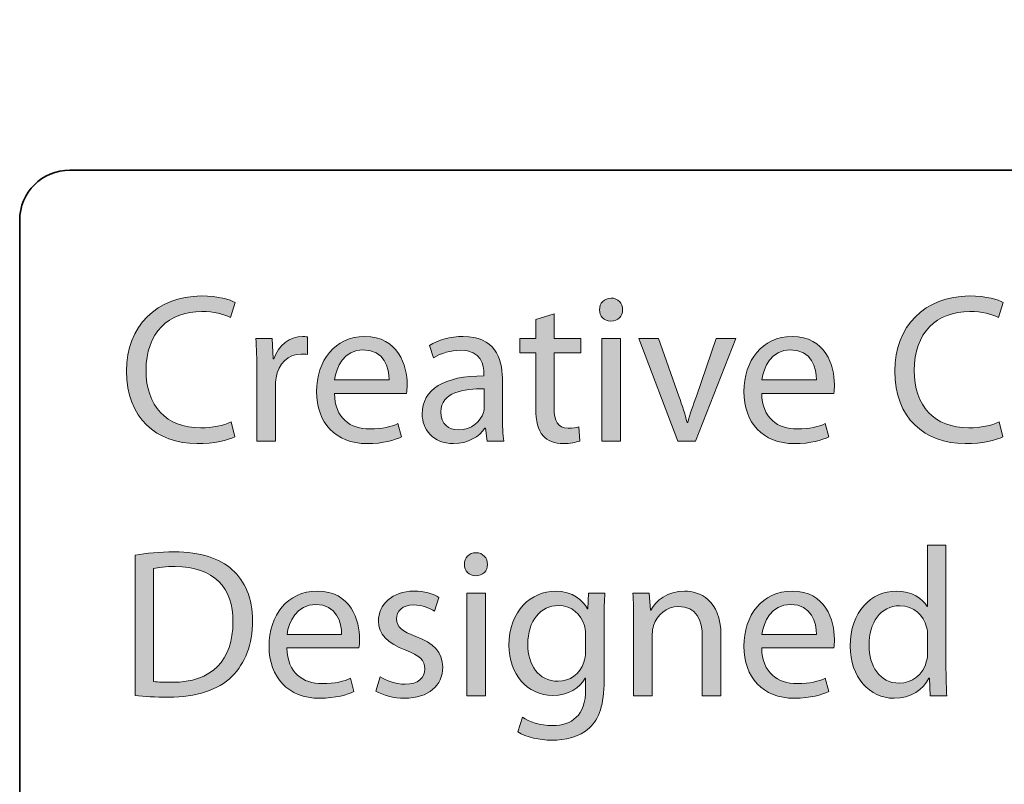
# Model space of a CAD drawing. Header units: inches. Extents: x 51 to 229, y 44 to 173.
# Tile 3 of 24: x 51 to 70, y 124 to 139. Entities that reach past the tile are written whole.
import ezdxf

# ---------------------------------------------------------------- set-up
doc = ezdxf.new("R2010")
doc.units = ezdxf.units.IN
doc.header["$MEASUREMENT"] = 0
doc.layers.add('Artwork', color=7, linetype='Continuous')

# ---------------------------------------------------------------- blocks, each defined once
blk = doc.blocks.new('block 7')
at = {"layer": 'Artwork', "true_color": 0xed1c24}
h = blk.add_hatch(color=240, dxfattribs=at)
h.dxf.hatch_style = 2
edge = h.paths.add_edge_path()
edge.add_spline(control_points=[(54.874, 131.146), (54.743, 131.078), (54.468, 131.01), (54.121, 131.01), (53.317, 131.01), (52.716, 131.518), (52.716, 132.457), (52.716, 133.354), (53.321, 133.955), (54.205, 133.955), (54.557, 133.955), (54.785, 133.879), (54.882, 133.828), (54.882, 133.828), (54.789, 133.528), (54.789, 133.528), (54.654, 133.596), (54.455, 133.646), (54.218, 133.646), (53.55, 133.646), (53.105, 133.219), (53.105, 132.47), (53.105, 131.768), (53.507, 131.323), (54.197, 131.323), (54.426, 131.323), (54.654, 131.37), (54.802, 131.442), (54.802, 131.442), (54.874, 131.146), (54.874, 131.146)], knot_values=[0, 0, 0, 0, 1, 1, 1, 2, 2, 2, 3, 3, 3, 4, 4, 4, 5, 5, 5, 6, 6, 6, 7, 7, 7, 8, 8, 8, 9, 9, 9, 10, 10, 10, 10], degree=3, periodic=1)
h = blk.add_hatch(color=240, dxfattribs=at)
h.dxf.hatch_style = 2
edge = h.paths.add_edge_path()
edge.add_spline(control_points=[(62.618, 133.68), (62.618, 133.553), (62.529, 133.452), (62.381, 133.452), (62.245, 133.452), (62.156, 133.553), (62.156, 133.68), (62.156, 133.807), (62.249, 133.913), (62.389, 133.913), (62.525, 133.913), (62.618, 133.811), (62.618, 133.68)], knot_values=[0, 0, 0, 0, 1, 1, 1, 2, 2, 2, 3, 3, 3, 4, 4, 4, 4], degree=3, periodic=1)
h.paths.add_polyline_path([(62.203, 131.057), (62.203, 133.105), (62.575, 133.105), (62.575, 131.057)])
h = blk.add_hatch(color=240, dxfattribs=at)
h.dxf.hatch_style = 2
edge = h.paths.add_edge_path()
edge.add_spline(control_points=[(70.207, 131.146), (70.076, 131.078), (69.801, 131.01), (69.454, 131.01), (68.65, 131.01), (68.049, 131.518), (68.049, 132.457), (68.049, 133.354), (68.654, 133.955), (69.538, 133.955), (69.89, 133.955), (70.118, 133.879), (70.215, 133.828), (70.215, 133.828), (70.122, 133.528), (70.122, 133.528), (69.987, 133.596), (69.788, 133.646), (69.551, 133.646), (68.883, 133.646), (68.438, 133.219), (68.438, 132.47), (68.438, 131.768), (68.84, 131.323), (69.53, 131.323), (69.758, 131.323), (69.987, 131.37), (70.135, 131.442), (70.135, 131.442), (70.207, 131.146), (70.207, 131.146)], knot_values=[0, 0, 0, 0, 1, 1, 1, 2, 2, 2, 3, 3, 3, 4, 4, 4, 5, 5, 5, 6, 6, 6, 7, 7, 7, 8, 8, 8, 9, 9, 9, 10, 10, 10, 10], degree=3, periodic=1)
h = blk.add_hatch(color=240, dxfattribs=at)
h.dxf.hatch_style = 2
edge = h.paths.add_edge_path()
edge.add_spline(control_points=[(61.25, 133.596), (61.25, 133.596), (61.25, 133.105), (61.25, 133.105), (61.25, 133.105), (61.783, 133.105), (61.783, 133.105), (61.783, 133.105), (61.783, 132.821), (61.783, 132.821), (61.783, 132.821), (61.25, 132.821), (61.25, 132.821), (61.25, 132.821), (61.25, 131.717), (61.25, 131.717), (61.25, 131.463), (61.322, 131.319), (61.529, 131.319), (61.631, 131.319), (61.69, 131.328), (61.745, 131.345), (61.745, 131.345), (61.762, 131.061), (61.762, 131.061), (61.69, 131.036), (61.576, 131.01), (61.432, 131.01), (61.259, 131.01), (61.119, 131.07), (61.03, 131.167), (60.929, 131.281), (60.886, 131.463), (60.886, 131.704), (60.886, 131.704), (60.886, 132.821), (60.886, 132.821), (60.886, 132.821), (60.569, 132.821), (60.569, 132.821), (60.569, 132.821), (60.569, 133.105), (60.569, 133.105), (60.569, 133.105), (60.886, 133.105), (60.886, 133.105), (60.886, 133.105), (60.886, 133.486), (60.886, 133.486), (60.886, 133.486), (61.25, 133.596), (61.25, 133.596)], knot_values=[0, 0, 0, 0, 1, 1, 1, 2, 2, 2, 3, 3, 3, 4, 4, 4, 5, 5, 5, 6, 6, 6, 7, 7, 7, 8, 8, 8, 9, 9, 9, 10, 10, 10, 11, 11, 11, 12, 12, 12, 13, 13, 13, 14, 14, 14, 15, 15, 15, 16, 16, 16, 17, 17, 17, 17], degree=3, periodic=1)
h = blk.add_hatch(color=240, dxfattribs=at)
h.dxf.hatch_style = 2
edge = h.paths.add_edge_path()
edge.add_spline(control_points=[(55.315, 132.466), (55.315, 132.707), (55.311, 132.914), (55.298, 133.105), (55.298, 133.105), (55.624, 133.105), (55.624, 133.105), (55.624, 133.105), (55.641, 132.699), (55.641, 132.699), (55.641, 132.699), (55.654, 132.699), (55.654, 132.699), (55.747, 132.974), (55.975, 133.147), (56.225, 133.147), (56.263, 133.147), (56.293, 133.143), (56.327, 133.139), (56.327, 133.139), (56.327, 132.787), (56.327, 132.787), (56.288, 132.796), (56.25, 132.796), (56.2, 132.796), (55.937, 132.796), (55.751, 132.601), (55.7, 132.322), (55.692, 132.271), (55.688, 132.208), (55.688, 132.149), (55.688, 132.149), (55.688, 131.057), (55.688, 131.057), (55.688, 131.057), (55.315, 131.057), (55.315, 131.057), (55.315, 131.057), (55.315, 132.466), (55.315, 132.466)], knot_values=[0, 0, 0, 0, 1, 1, 1, 2, 2, 2, 3, 3, 3, 4, 4, 4, 5, 5, 5, 6, 6, 6, 7, 7, 7, 8, 8, 8, 9, 9, 9, 10, 10, 10, 11, 11, 11, 12, 12, 12, 13, 13, 13, 13], degree=3, periodic=1)
h = blk.add_hatch(color=240, dxfattribs=at)
h.dxf.hatch_style = 2
edge = h.paths.add_edge_path()
edge.add_spline(control_points=[(56.865, 132.013), (56.873, 131.51), (57.19, 131.302), (57.567, 131.302), (57.834, 131.302), (57.999, 131.349), (58.134, 131.408), (58.134, 131.408), (58.202, 131.142), (58.202, 131.142), (58.071, 131.082), (57.842, 131.01), (57.516, 131.01), (56.886, 131.01), (56.509, 131.429), (56.509, 132.047), (56.509, 132.665), (56.873, 133.147), (57.47, 133.147), (58.143, 133.147), (58.316, 132.563), (58.316, 132.187), (58.316, 132.11), (58.312, 132.056), (58.303, 132.013), (58.303, 132.013), (56.865, 132.013), (56.865, 132.013)], knot_values=[0, 0, 0, 0, 1, 1, 1, 2, 2, 2, 3, 3, 3, 4, 4, 4, 5, 5, 5, 6, 6, 6, 7, 7, 7, 8, 8, 8, 9, 9, 9, 9], degree=3, periodic=1)
edge = h.paths.add_edge_path()
edge.add_spline(control_points=[(57.956, 132.28), (57.96, 132.512), (57.859, 132.88), (57.44, 132.88), (57.059, 132.88), (56.899, 132.538), (56.869, 132.28), (56.869, 132.28), (57.956, 132.28), (57.956, 132.28)], knot_values=[0, 0, 0, 0, 1, 1, 1, 2, 2, 2, 3, 3, 3, 3], degree=3, periodic=1)
h = blk.add_hatch(color=240, dxfattribs=at)
h.dxf.hatch_style = 2
edge = h.paths.add_edge_path()
edge.add_spline(control_points=[(60.217, 131.548), (60.217, 131.37), (60.225, 131.197), (60.246, 131.057), (60.246, 131.057), (59.912, 131.057), (59.912, 131.057), (59.912, 131.057), (59.882, 131.315), (59.882, 131.315), (59.882, 131.315), (59.87, 131.315), (59.87, 131.315), (59.756, 131.154), (59.536, 131.01), (59.244, 131.01), (58.829, 131.01), (58.617, 131.302), (58.617, 131.599), (58.617, 132.094), (59.057, 132.364), (59.849, 132.36), (59.849, 132.36), (59.849, 132.402), (59.849, 132.402), (59.849, 132.567), (59.802, 132.876), (59.383, 132.872), (59.189, 132.872), (58.99, 132.817), (58.846, 132.72), (58.846, 132.72), (58.761, 132.969), (58.761, 132.969), (58.93, 133.075), (59.18, 133.147), (59.438, 133.147), (60.064, 133.147), (60.217, 132.72), (60.217, 132.314), (60.217, 132.314), (60.217, 131.548), (60.217, 131.548)], knot_values=[0, 0, 0, 0, 1, 1, 1, 2, 2, 2, 3, 3, 3, 4, 4, 4, 5, 5, 5, 6, 6, 6, 7, 7, 7, 8, 8, 8, 9, 9, 9, 10, 10, 10, 11, 11, 11, 12, 12, 12, 13, 13, 13, 14, 14, 14, 14], degree=3, periodic=1)
edge = h.paths.add_edge_path()
edge.add_spline(control_points=[(59.857, 132.102), (59.451, 132.11), (58.99, 132.038), (58.99, 131.641), (58.99, 131.395), (59.151, 131.285), (59.337, 131.285), (59.607, 131.285), (59.781, 131.455), (59.84, 131.628), (59.853, 131.671), (59.857, 131.713), (59.857, 131.747), (59.857, 131.747), (59.857, 132.102), (59.857, 132.102)], knot_values=[0, 0, 0, 0, 1, 1, 1, 2, 2, 2, 3, 3, 3, 4, 4, 4, 5, 5, 5, 5], degree=3, periodic=1)
h = blk.add_hatch(color=240, dxfattribs=at)
h.dxf.hatch_style = 2
edge = h.paths.add_edge_path()
edge.add_spline(control_points=[(63.337, 133.105), (63.337, 133.105), (63.739, 131.958), (63.739, 131.958), (63.807, 131.768), (63.862, 131.599), (63.904, 131.429), (63.904, 131.429), (63.917, 131.429), (63.917, 131.429), (63.964, 131.599), (64.023, 131.768), (64.09, 131.958), (64.09, 131.958), (64.488, 133.105), (64.488, 133.105), (64.488, 133.105), (64.878, 133.105), (64.878, 133.105), (64.878, 133.105), (64.074, 131.057), (64.074, 131.057), (64.074, 131.057), (63.718, 131.057), (63.718, 131.057), (63.718, 131.057), (62.94, 133.105), (62.94, 133.105), (62.94, 133.105), (63.337, 133.105), (63.337, 133.105)], knot_values=[0, 0, 0, 0, 1, 1, 1, 2, 2, 2, 3, 3, 3, 4, 4, 4, 5, 5, 5, 6, 6, 6, 7, 7, 7, 8, 8, 8, 9, 9, 9, 10, 10, 10, 10], degree=3, periodic=1)
h = blk.add_hatch(color=240, dxfattribs=at)
h.dxf.hatch_style = 2
edge = h.paths.add_edge_path()
edge.add_spline(control_points=[(65.395, 132.013), (65.403, 131.51), (65.721, 131.302), (66.097, 131.302), (66.364, 131.302), (66.529, 131.349), (66.664, 131.408), (66.664, 131.408), (66.732, 131.142), (66.732, 131.142), (66.601, 131.082), (66.372, 131.01), (66.046, 131.01), (65.416, 131.01), (65.039, 131.429), (65.039, 132.047), (65.039, 132.665), (65.403, 133.147), (66, 133.147), (66.673, 133.147), (66.846, 132.563), (66.846, 132.187), (66.846, 132.11), (66.842, 132.056), (66.833, 132.013), (66.833, 132.013), (65.395, 132.013), (65.395, 132.013)], knot_values=[0, 0, 0, 0, 1, 1, 1, 2, 2, 2, 3, 3, 3, 4, 4, 4, 5, 5, 5, 6, 6, 6, 7, 7, 7, 8, 8, 8, 9, 9, 9, 9], degree=3, periodic=1)
edge = h.paths.add_edge_path()
edge.add_spline(control_points=[(66.486, 132.28), (66.491, 132.512), (66.389, 132.88), (65.97, 132.88), (65.589, 132.88), (65.429, 132.538), (65.399, 132.28), (65.399, 132.28), (66.486, 132.28), (66.486, 132.28)], knot_values=[0, 0, 0, 0, 1, 1, 1, 2, 2, 2, 3, 3, 3, 3], degree=3, periodic=1)
h = blk.add_hatch(color=240, dxfattribs=at)
h.dxf.hatch_style = 2
edge = h.paths.add_edge_path()
edge.add_spline(control_points=[(69.073, 128.981), (69.073, 128.981), (69.073, 126.506), (69.073, 126.506), (69.073, 126.324), (69.081, 126.117), (69.089, 125.977), (69.089, 125.977), (68.759, 125.977), (68.759, 125.977), (68.759, 125.977), (68.743, 126.332), (68.743, 126.332), (68.743, 126.332), (68.73, 126.332), (68.73, 126.332), (68.62, 126.104), (68.374, 125.93), (68.04, 125.93), (67.545, 125.93), (67.16, 126.349), (67.16, 126.971), (67.156, 127.653), (67.583, 128.067), (68.078, 128.067), (68.396, 128.067), (68.603, 127.919), (68.696, 127.758), (68.696, 127.758), (68.705, 127.758), (68.705, 127.758), (68.705, 127.758), (68.705, 128.981), (68.705, 128.981), (68.705, 128.981), (69.073, 128.981), (69.073, 128.981)], knot_values=[0, 0, 0, 0, 1, 1, 1, 2, 2, 2, 3, 3, 3, 4, 4, 4, 5, 5, 5, 6, 6, 6, 7, 7, 7, 8, 8, 8, 9, 9, 9, 10, 10, 10, 11, 11, 11, 12, 12, 12, 12], degree=3, periodic=1)
edge = h.paths.add_edge_path()
edge.add_spline(control_points=[(68.705, 127.191), (68.705, 127.238), (68.7, 127.301), (68.687, 127.348), (68.633, 127.58), (68.429, 127.775), (68.15, 127.775), (67.765, 127.775), (67.537, 127.437), (67.537, 126.988), (67.537, 126.573), (67.744, 126.231), (68.142, 126.231), (68.391, 126.231), (68.62, 126.4), (68.687, 126.675), (68.7, 126.726), (68.705, 126.777), (68.705, 126.836), (68.705, 126.836), (68.705, 127.191), (68.705, 127.191)], knot_values=[0, 0, 0, 0, 1, 1, 1, 2, 2, 2, 3, 3, 3, 4, 4, 4, 5, 5, 5, 6, 6, 6, 7, 7, 7, 7], degree=3, periodic=1)
h = blk.add_hatch(color=240, dxfattribs=at)
h.dxf.hatch_style = 2
edge = h.paths.add_edge_path()
edge.add_spline(control_points=[(52.885, 128.786), (53.11, 128.825), (53.376, 128.85), (53.668, 128.85), (54.197, 128.85), (54.574, 128.723), (54.823, 128.494), (55.081, 128.262), (55.229, 127.932), (55.229, 127.471), (55.229, 127.005), (55.081, 126.624), (54.819, 126.362), (54.548, 126.095), (54.108, 125.952), (53.554, 125.952), (53.287, 125.952), (53.072, 125.964), (52.885, 125.985), (52.885, 125.985), (52.885, 128.786), (52.885, 128.786)], knot_values=[0, 0, 0, 0, 1, 1, 1, 2, 2, 2, 3, 3, 3, 4, 4, 4, 5, 5, 5, 6, 6, 6, 7, 7, 7, 7], degree=3, periodic=1)
edge = h.paths.add_edge_path()
edge.add_spline(control_points=[(53.254, 126.265), (53.347, 126.252), (53.482, 126.248), (53.626, 126.248), (54.417, 126.248), (54.84, 126.688), (54.84, 127.458), (54.844, 128.131), (54.464, 128.558), (53.685, 128.558), (53.495, 128.558), (53.351, 128.541), (53.254, 128.52), (53.254, 128.52), (53.254, 126.265), (53.254, 126.265)], knot_values=[0, 0, 0, 0, 1, 1, 1, 2, 2, 2, 3, 3, 3, 4, 4, 4, 5, 5, 5, 5], degree=3, periodic=1)
h = blk.add_hatch(color=240, dxfattribs=at)
h.dxf.hatch_style = 2
edge = h.paths.add_edge_path()
edge.add_spline(control_points=[(59.921, 128.6), (59.921, 128.473), (59.832, 128.372), (59.684, 128.372), (59.549, 128.372), (59.46, 128.473), (59.46, 128.6), (59.46, 128.727), (59.553, 128.833), (59.692, 128.833), (59.828, 128.833), (59.921, 128.731), (59.921, 128.6)], knot_values=[0, 0, 0, 0, 1, 1, 1, 2, 2, 2, 3, 3, 3, 4, 4, 4, 4], degree=3, periodic=1)
h.paths.add_polyline_path([(59.506, 125.977), (59.506, 128.025), (59.879, 128.025), (59.879, 125.977)])
h = blk.add_hatch(color=240, dxfattribs=at)
h.dxf.hatch_style = 2
edge = h.paths.add_edge_path()
edge.add_spline(control_points=[(55.916, 126.933), (55.925, 126.43), (56.242, 126.222), (56.619, 126.222), (56.885, 126.222), (57.05, 126.269), (57.186, 126.328), (57.186, 126.328), (57.253, 126.062), (57.253, 126.062), (57.122, 126.002), (56.894, 125.93), (56.568, 125.93), (55.937, 125.93), (55.561, 126.349), (55.561, 126.967), (55.561, 127.585), (55.925, 128.067), (56.521, 128.067), (57.194, 128.067), (57.368, 127.483), (57.368, 127.107), (57.368, 127.03), (57.363, 126.976), (57.355, 126.933), (57.355, 126.933), (55.916, 126.933), (55.916, 126.933)], knot_values=[0, 0, 0, 0, 1, 1, 1, 2, 2, 2, 3, 3, 3, 4, 4, 4, 5, 5, 5, 6, 6, 6, 7, 7, 7, 8, 8, 8, 9, 9, 9, 9], degree=3, periodic=1)
edge = h.paths.add_edge_path()
edge.add_spline(control_points=[(57.008, 127.2), (57.012, 127.432), (56.911, 127.8), (56.492, 127.8), (56.111, 127.8), (55.95, 127.458), (55.921, 127.2), (55.921, 127.2), (57.008, 127.2), (57.008, 127.2)], knot_values=[0, 0, 0, 0, 1, 1, 1, 2, 2, 2, 3, 3, 3, 3], degree=3, periodic=1)
h = blk.add_hatch(color=240, dxfattribs=at)
h.dxf.hatch_style = 2
edge = h.paths.add_edge_path()
edge.add_spline(control_points=[(57.779, 126.354), (57.893, 126.286), (58.088, 126.21), (58.274, 126.21), (58.541, 126.21), (58.668, 126.341), (58.668, 126.514), (58.668, 126.692), (58.562, 126.785), (58.291, 126.887), (57.919, 127.022), (57.745, 127.221), (57.745, 127.466), (57.745, 127.796), (58.016, 128.067), (58.452, 128.067), (58.659, 128.067), (58.841, 128.012), (58.951, 127.94), (58.951, 127.94), (58.862, 127.669), (58.862, 127.669), (58.782, 127.72), (58.634, 127.792), (58.443, 127.792), (58.223, 127.792), (58.105, 127.665), (58.105, 127.513), (58.105, 127.344), (58.223, 127.268), (58.49, 127.162), (58.841, 127.03), (59.027, 126.853), (59.027, 126.548), (59.027, 126.184), (58.744, 125.93), (58.266, 125.93), (58.041, 125.93), (57.834, 125.99), (57.69, 126.074), (57.69, 126.074), (57.779, 126.354), (57.779, 126.354)], knot_values=[0, 0, 0, 0, 1, 1, 1, 2, 2, 2, 3, 3, 3, 4, 4, 4, 5, 5, 5, 6, 6, 6, 7, 7, 7, 8, 8, 8, 9, 9, 9, 10, 10, 10, 11, 11, 11, 12, 12, 12, 13, 13, 13, 14, 14, 14, 14], degree=3, periodic=1)
h = blk.add_hatch(color=240, dxfattribs=at)
h.dxf.hatch_style = 2
edge = h.paths.add_edge_path()
edge.add_spline(control_points=[(62.248, 126.277), (62.248, 125.804), (62.151, 125.52), (61.956, 125.338), (61.753, 125.156), (61.466, 125.093), (61.208, 125.093), (60.962, 125.093), (60.691, 125.152), (60.526, 125.262), (60.526, 125.262), (60.619, 125.55), (60.619, 125.55), (60.755, 125.461), (60.966, 125.385), (61.22, 125.385), (61.601, 125.385), (61.88, 125.584), (61.88, 126.104), (61.88, 126.104), (61.88, 126.328), (61.88, 126.328), (61.88, 126.328), (61.872, 126.328), (61.872, 126.328), (61.762, 126.138), (61.538, 125.985), (61.22, 125.985), (60.713, 125.985), (60.349, 126.417), (60.349, 126.984), (60.349, 127.678), (60.801, 128.067), (61.275, 128.067), (61.631, 128.067), (61.821, 127.885), (61.914, 127.716), (61.914, 127.716), (61.923, 127.716), (61.923, 127.716), (61.923, 127.716), (61.935, 128.025), (61.935, 128.025), (61.935, 128.025), (62.265, 128.025), (62.265, 128.025), (62.253, 127.881), (62.248, 127.712), (62.248, 127.466), (62.248, 127.466), (62.248, 126.277), (62.248, 126.277)], knot_values=[0, 0, 0, 0, 1, 1, 1, 2, 2, 2, 3, 3, 3, 4, 4, 4, 5, 5, 5, 6, 6, 6, 7, 7, 7, 8, 8, 8, 9, 9, 9, 10, 10, 10, 11, 11, 11, 12, 12, 12, 13, 13, 13, 14, 14, 14, 15, 15, 15, 16, 16, 16, 17, 17, 17, 17], degree=3, periodic=1)
edge = h.paths.add_edge_path()
edge.add_spline(control_points=[(61.876, 127.217), (61.876, 127.28), (61.872, 127.335), (61.855, 127.382), (61.787, 127.602), (61.61, 127.779), (61.334, 127.779), (60.979, 127.779), (60.725, 127.479), (60.725, 127.005), (60.725, 126.603), (60.933, 126.269), (61.33, 126.269), (61.563, 126.269), (61.77, 126.413), (61.846, 126.65), (61.868, 126.713), (61.876, 126.785), (61.876, 126.849), (61.876, 126.849), (61.876, 127.217), (61.876, 127.217)], knot_values=[0, 0, 0, 0, 1, 1, 1, 2, 2, 2, 3, 3, 3, 4, 4, 4, 5, 5, 5, 6, 6, 6, 7, 7, 7, 7], degree=3, periodic=1)
h = blk.add_hatch(color=240, dxfattribs=at)
h.dxf.hatch_style = 2
edge = h.paths.add_edge_path()
edge.add_spline(control_points=[(62.838, 127.471), (62.838, 127.686), (62.834, 127.856), (62.821, 128.025), (62.821, 128.025), (63.151, 128.025), (63.151, 128.025), (63.151, 128.025), (63.172, 127.686), (63.172, 127.686), (63.172, 127.686), (63.181, 127.686), (63.181, 127.686), (63.282, 127.877), (63.519, 128.067), (63.858, 128.067), (64.141, 128.067), (64.581, 127.898), (64.581, 127.196), (64.581, 127.196), (64.581, 125.977), (64.581, 125.977), (64.581, 125.977), (64.209, 125.977), (64.209, 125.977), (64.209, 125.977), (64.209, 127.157), (64.209, 127.157), (64.209, 127.487), (64.086, 127.762), (63.735, 127.762), (63.494, 127.762), (63.303, 127.589), (63.236, 127.382), (63.219, 127.335), (63.21, 127.272), (63.21, 127.208), (63.21, 127.208), (63.21, 125.977), (63.21, 125.977), (63.21, 125.977), (62.838, 125.977), (62.838, 125.977), (62.838, 125.977), (62.838, 127.471), (62.838, 127.471)], knot_values=[0, 0, 0, 0, 1, 1, 1, 2, 2, 2, 3, 3, 3, 4, 4, 4, 5, 5, 5, 6, 6, 6, 7, 7, 7, 8, 8, 8, 9, 9, 9, 10, 10, 10, 11, 11, 11, 12, 12, 12, 13, 13, 13, 14, 14, 14, 15, 15, 15, 15], degree=3, periodic=1)
h = blk.add_hatch(color=240, dxfattribs=at)
h.dxf.hatch_style = 2
edge = h.paths.add_edge_path()
edge.add_spline(control_points=[(65.395, 126.933), (65.403, 126.43), (65.72, 126.222), (66.097, 126.222), (66.363, 126.222), (66.528, 126.269), (66.664, 126.328), (66.664, 126.328), (66.731, 126.062), (66.731, 126.062), (66.6, 126.002), (66.372, 125.93), (66.046, 125.93), (65.416, 125.93), (65.039, 126.349), (65.039, 126.967), (65.039, 127.585), (65.403, 128.067), (66, 128.067), (66.672, 128.067), (66.846, 127.483), (66.846, 127.107), (66.846, 127.03), (66.842, 126.976), (66.833, 126.933), (66.833, 126.933), (65.395, 126.933), (65.395, 126.933)], knot_values=[0, 0, 0, 0, 1, 1, 1, 2, 2, 2, 3, 3, 3, 4, 4, 4, 5, 5, 5, 6, 6, 6, 7, 7, 7, 8, 8, 8, 9, 9, 9, 9], degree=3, periodic=1)
edge = h.paths.add_edge_path()
edge.add_spline(control_points=[(66.486, 127.2), (66.49, 127.432), (66.389, 127.8), (65.97, 127.8), (65.589, 127.8), (65.428, 127.458), (65.399, 127.2), (65.399, 127.2), (66.486, 127.2), (66.486, 127.2)], knot_values=[0, 0, 0, 0, 1, 1, 1, 2, 2, 2, 3, 3, 3, 3], degree=3, periodic=1)
at = {"layer": 'Artwork', "lineweight": 0}
for points in [[(62.203, 131.057), (62.203, 133.105), (62.575, 133.105), (62.575, 131.057), (62.203, 131.057)], [(59.506, 125.977), (59.506, 128.025), (59.879, 128.025), (59.879, 125.977), (59.506, 125.977)]]:
    blk.add_lwpolyline(points, dxfattribs=at)
for points, knots in [([(54.874, 131.146), (54.743, 131.078), (54.468, 131.01), (54.121, 131.01), (53.317, 131.01), (52.716, 131.518), (52.716, 132.457), (52.716, 133.354), (53.321, 133.955), (54.205, 133.955), (54.557, 133.955), (54.785, 133.879), (54.882, 133.828), (54.882, 133.828), (54.789, 133.528), (54.789, 133.528), (54.654, 133.596), (54.455, 133.646), (54.218, 133.646), (53.55, 133.646), (53.105, 133.219), (53.105, 132.47), (53.105, 131.768), (53.507, 131.323), (54.197, 131.323), (54.426, 131.323), (54.654, 131.37), (54.802, 131.442), (54.802, 131.442), (54.874, 131.146), (54.874, 131.146)], [0, 0, 0, 0, 1, 1, 1, 2, 2, 2, 3, 3, 3, 4, 4, 4, 5, 5, 5, 6, 6, 6, 7, 7, 7, 8, 8, 8, 9, 9, 9, 10, 10, 10, 10]), ([(62.618, 133.68), (62.618, 133.553), (62.529, 133.452), (62.381, 133.452), (62.245, 133.452), (62.156, 133.553), (62.156, 133.68), (62.156, 133.807), (62.249, 133.913), (62.389, 133.913), (62.525, 133.913), (62.618, 133.811), (62.618, 133.68)], [0, 0, 0, 0, 1, 1, 1, 2, 2, 2, 3, 3, 3, 4, 4, 4, 4]), ([(70.207, 131.146), (70.076, 131.078), (69.801, 131.01), (69.454, 131.01), (68.65, 131.01), (68.049, 131.518), (68.049, 132.457), (68.049, 133.354), (68.654, 133.955), (69.538, 133.955), (69.89, 133.955), (70.118, 133.879), (70.215, 133.828), (70.215, 133.828), (70.122, 133.528), (70.122, 133.528), (69.987, 133.596), (69.788, 133.646), (69.551, 133.646), (68.883, 133.646), (68.438, 133.219), (68.438, 132.47), (68.438, 131.768), (68.84, 131.323), (69.53, 131.323), (69.758, 131.323), (69.987, 131.37), (70.135, 131.442), (70.135, 131.442), (70.207, 131.146), (70.207, 131.146)], [0, 0, 0, 0, 1, 1, 1, 2, 2, 2, 3, 3, 3, 4, 4, 4, 5, 5, 5, 6, 6, 6, 7, 7, 7, 8, 8, 8, 9, 9, 9, 10, 10, 10, 10]), ([(61.25, 133.596), (61.25, 133.596), (61.25, 133.105), (61.25, 133.105), (61.25, 133.105), (61.783, 133.105), (61.783, 133.105), (61.783, 133.105), (61.783, 132.821), (61.783, 132.821), (61.783, 132.821), (61.25, 132.821), (61.25, 132.821), (61.25, 132.821), (61.25, 131.717), (61.25, 131.717), (61.25, 131.463), (61.322, 131.319), (61.529, 131.319), (61.631, 131.319), (61.69, 131.328), (61.745, 131.345), (61.745, 131.345), (61.762, 131.061), (61.762, 131.061), (61.69, 131.036), (61.576, 131.01), (61.432, 131.01), (61.259, 131.01), (61.119, 131.07), (61.03, 131.167), (60.929, 131.281), (60.886, 131.463), (60.886, 131.704), (60.886, 131.704), (60.886, 132.821), (60.886, 132.821), (60.886, 132.821), (60.569, 132.821), (60.569, 132.821), (60.569, 132.821), (60.569, 133.105), (60.569, 133.105), (60.569, 133.105), (60.886, 133.105), (60.886, 133.105), (60.886, 133.105), (60.886, 133.486), (60.886, 133.486), (60.886, 133.486), (61.25, 133.596), (61.25, 133.596)], [0, 0, 0, 0, 1, 1, 1, 2, 2, 2, 3, 3, 3, 4, 4, 4, 5, 5, 5, 6, 6, 6, 7, 7, 7, 8, 8, 8, 9, 9, 9, 10, 10, 10, 11, 11, 11, 12, 12, 12, 13, 13, 13, 14, 14, 14, 15, 15, 15, 16, 16, 16, 17, 17, 17, 17]), ([(55.315, 132.466), (55.315, 132.707), (55.311, 132.914), (55.298, 133.105), (55.298, 133.105), (55.624, 133.105), (55.624, 133.105), (55.624, 133.105), (55.641, 132.699), (55.641, 132.699), (55.641, 132.699), (55.654, 132.699), (55.654, 132.699), (55.747, 132.974), (55.975, 133.147), (56.225, 133.147), (56.263, 133.147), (56.293, 133.143), (56.327, 133.139), (56.327, 133.139), (56.327, 132.787), (56.327, 132.787), (56.288, 132.796), (56.25, 132.796), (56.2, 132.796), (55.937, 132.796), (55.751, 132.601), (55.7, 132.322), (55.692, 132.271), (55.688, 132.208), (55.688, 132.149), (55.688, 132.149), (55.688, 131.057), (55.688, 131.057), (55.688, 131.057), (55.315, 131.057), (55.315, 131.057), (55.315, 131.057), (55.315, 132.466), (55.315, 132.466)], [0, 0, 0, 0, 1, 1, 1, 2, 2, 2, 3, 3, 3, 4, 4, 4, 5, 5, 5, 6, 6, 6, 7, 7, 7, 8, 8, 8, 9, 9, 9, 10, 10, 10, 11, 11, 11, 12, 12, 12, 13, 13, 13, 13]), ([(56.865, 132.013), (56.873, 131.51), (57.19, 131.302), (57.567, 131.302), (57.834, 131.302), (57.999, 131.349), (58.134, 131.408), (58.134, 131.408), (58.202, 131.142), (58.202, 131.142), (58.071, 131.082), (57.842, 131.01), (57.516, 131.01), (56.886, 131.01), (56.509, 131.429), (56.509, 132.047), (56.509, 132.665), (56.873, 133.147), (57.47, 133.147), (58.143, 133.147), (58.316, 132.563), (58.316, 132.187), (58.316, 132.11), (58.312, 132.056), (58.303, 132.013), (58.303, 132.013), (56.865, 132.013), (56.865, 132.013)], [0, 0, 0, 0, 1, 1, 1, 2, 2, 2, 3, 3, 3, 4, 4, 4, 5, 5, 5, 6, 6, 6, 7, 7, 7, 8, 8, 8, 9, 9, 9, 9]), ([(60.217, 131.548), (60.217, 131.37), (60.225, 131.197), (60.246, 131.057), (60.246, 131.057), (59.912, 131.057), (59.912, 131.057), (59.912, 131.057), (59.882, 131.315), (59.882, 131.315), (59.882, 131.315), (59.87, 131.315), (59.87, 131.315), (59.756, 131.154), (59.536, 131.01), (59.244, 131.01), (58.829, 131.01), (58.617, 131.302), (58.617, 131.599), (58.617, 132.094), (59.057, 132.364), (59.849, 132.36), (59.849, 132.36), (59.849, 132.402), (59.849, 132.402), (59.849, 132.567), (59.802, 132.876), (59.383, 132.872), (59.189, 132.872), (58.99, 132.817), (58.846, 132.72), (58.846, 132.72), (58.761, 132.969), (58.761, 132.969), (58.93, 133.075), (59.18, 133.147), (59.438, 133.147), (60.064, 133.147), (60.217, 132.72), (60.217, 132.314), (60.217, 132.314), (60.217, 131.548), (60.217, 131.548)], [0, 0, 0, 0, 1, 1, 1, 2, 2, 2, 3, 3, 3, 4, 4, 4, 5, 5, 5, 6, 6, 6, 7, 7, 7, 8, 8, 8, 9, 9, 9, 10, 10, 10, 11, 11, 11, 12, 12, 12, 13, 13, 13, 14, 14, 14, 14]), ([(63.337, 133.105), (63.337, 133.105), (63.739, 131.958), (63.739, 131.958), (63.807, 131.768), (63.862, 131.599), (63.904, 131.429), (63.904, 131.429), (63.917, 131.429), (63.917, 131.429), (63.964, 131.599), (64.023, 131.768), (64.09, 131.958), (64.09, 131.958), (64.488, 133.105), (64.488, 133.105), (64.488, 133.105), (64.878, 133.105), (64.878, 133.105), (64.878, 133.105), (64.074, 131.057), (64.074, 131.057), (64.074, 131.057), (63.718, 131.057), (63.718, 131.057), (63.718, 131.057), (62.94, 133.105), (62.94, 133.105), (62.94, 133.105), (63.337, 133.105), (63.337, 133.105)], [0, 0, 0, 0, 1, 1, 1, 2, 2, 2, 3, 3, 3, 4, 4, 4, 5, 5, 5, 6, 6, 6, 7, 7, 7, 8, 8, 8, 9, 9, 9, 10, 10, 10, 10]), ([(65.395, 132.013), (65.403, 131.51), (65.721, 131.302), (66.097, 131.302), (66.364, 131.302), (66.529, 131.349), (66.664, 131.408), (66.664, 131.408), (66.732, 131.142), (66.732, 131.142), (66.601, 131.082), (66.372, 131.01), (66.046, 131.01), (65.416, 131.01), (65.039, 131.429), (65.039, 132.047), (65.039, 132.665), (65.403, 133.147), (66, 133.147), (66.673, 133.147), (66.846, 132.563), (66.846, 132.187), (66.846, 132.11), (66.842, 132.056), (66.833, 132.013), (66.833, 132.013), (65.395, 132.013), (65.395, 132.013)], [0, 0, 0, 0, 1, 1, 1, 2, 2, 2, 3, 3, 3, 4, 4, 4, 5, 5, 5, 6, 6, 6, 7, 7, 7, 8, 8, 8, 9, 9, 9, 9]), ([(57.956, 132.28), (57.96, 132.512), (57.859, 132.88), (57.44, 132.88), (57.059, 132.88), (56.899, 132.538), (56.869, 132.28), (56.869, 132.28), (57.956, 132.28), (57.956, 132.28)], [0, 0, 0, 0, 1, 1, 1, 2, 2, 2, 3, 3, 3, 3]), ([(66.486, 132.28), (66.491, 132.512), (66.389, 132.88), (65.97, 132.88), (65.589, 132.88), (65.429, 132.538), (65.399, 132.28), (65.399, 132.28), (66.486, 132.28), (66.486, 132.28)], [0, 0, 0, 0, 1, 1, 1, 2, 2, 2, 3, 3, 3, 3]), ([(59.857, 132.102), (59.451, 132.11), (58.99, 132.038), (58.99, 131.641), (58.99, 131.395), (59.151, 131.285), (59.337, 131.285), (59.607, 131.285), (59.781, 131.455), (59.84, 131.628), (59.853, 131.671), (59.857, 131.713), (59.857, 131.747), (59.857, 131.747), (59.857, 132.102), (59.857, 132.102)], [0, 0, 0, 0, 1, 1, 1, 2, 2, 2, 3, 3, 3, 4, 4, 4, 5, 5, 5, 5]), ([(69.073, 128.981), (69.073, 128.981), (69.073, 126.506), (69.073, 126.506), (69.073, 126.324), (69.081, 126.117), (69.089, 125.977), (69.089, 125.977), (68.759, 125.977), (68.759, 125.977), (68.759, 125.977), (68.743, 126.332), (68.743, 126.332), (68.743, 126.332), (68.73, 126.332), (68.73, 126.332), (68.62, 126.104), (68.374, 125.93), (68.04, 125.93), (67.545, 125.93), (67.16, 126.349), (67.16, 126.971), (67.156, 127.653), (67.583, 128.067), (68.078, 128.067), (68.396, 128.067), (68.603, 127.919), (68.696, 127.758), (68.696, 127.758), (68.705, 127.758), (68.705, 127.758), (68.705, 127.758), (68.705, 128.981), (68.705, 128.981), (68.705, 128.981), (69.073, 128.981), (69.073, 128.981)], [0, 0, 0, 0, 1, 1, 1, 2, 2, 2, 3, 3, 3, 4, 4, 4, 5, 5, 5, 6, 6, 6, 7, 7, 7, 8, 8, 8, 9, 9, 9, 10, 10, 10, 11, 11, 11, 12, 12, 12, 12]), ([(52.885, 128.786), (53.11, 128.825), (53.376, 128.85), (53.668, 128.85), (54.197, 128.85), (54.574, 128.723), (54.823, 128.494), (55.081, 128.262), (55.229, 127.932), (55.229, 127.471), (55.229, 127.005), (55.081, 126.624), (54.819, 126.362), (54.548, 126.095), (54.108, 125.952), (53.554, 125.952), (53.287, 125.952), (53.072, 125.964), (52.885, 125.985), (52.885, 125.985), (52.885, 128.786), (52.885, 128.786)], [0, 0, 0, 0, 1, 1, 1, 2, 2, 2, 3, 3, 3, 4, 4, 4, 5, 5, 5, 6, 6, 6, 7, 7, 7, 7]), ([(59.921, 128.6), (59.921, 128.473), (59.832, 128.372), (59.684, 128.372), (59.549, 128.372), (59.46, 128.473), (59.46, 128.6), (59.46, 128.727), (59.553, 128.833), (59.692, 128.833), (59.828, 128.833), (59.921, 128.731), (59.921, 128.6)], [0, 0, 0, 0, 1, 1, 1, 2, 2, 2, 3, 3, 3, 4, 4, 4, 4]), ([(53.254, 126.265), (53.347, 126.252), (53.482, 126.248), (53.626, 126.248), (54.417, 126.248), (54.84, 126.688), (54.84, 127.458), (54.844, 128.131), (54.464, 128.558), (53.685, 128.558), (53.495, 128.558), (53.351, 128.541), (53.254, 128.52), (53.254, 128.52), (53.254, 126.265), (53.254, 126.265)], [0, 0, 0, 0, 1, 1, 1, 2, 2, 2, 3, 3, 3, 4, 4, 4, 5, 5, 5, 5]), ([(55.916, 126.933), (55.925, 126.43), (56.242, 126.222), (56.619, 126.222), (56.885, 126.222), (57.05, 126.269), (57.186, 126.328), (57.186, 126.328), (57.253, 126.062), (57.253, 126.062), (57.122, 126.002), (56.894, 125.93), (56.568, 125.93), (55.937, 125.93), (55.561, 126.349), (55.561, 126.967), (55.561, 127.585), (55.925, 128.067), (56.521, 128.067), (57.194, 128.067), (57.368, 127.483), (57.368, 127.107), (57.368, 127.03), (57.363, 126.976), (57.355, 126.933), (57.355, 126.933), (55.916, 126.933), (55.916, 126.933)], [0, 0, 0, 0, 1, 1, 1, 2, 2, 2, 3, 3, 3, 4, 4, 4, 5, 5, 5, 6, 6, 6, 7, 7, 7, 8, 8, 8, 9, 9, 9, 9]), ([(57.779, 126.354), (57.893, 126.286), (58.088, 126.21), (58.274, 126.21), (58.541, 126.21), (58.668, 126.341), (58.668, 126.514), (58.668, 126.692), (58.562, 126.785), (58.291, 126.887), (57.919, 127.022), (57.745, 127.221), (57.745, 127.466), (57.745, 127.796), (58.016, 128.067), (58.452, 128.067), (58.659, 128.067), (58.841, 128.012), (58.951, 127.94), (58.951, 127.94), (58.862, 127.669), (58.862, 127.669), (58.782, 127.72), (58.634, 127.792), (58.443, 127.792), (58.223, 127.792), (58.105, 127.665), (58.105, 127.513), (58.105, 127.344), (58.223, 127.268), (58.49, 127.162), (58.841, 127.03), (59.027, 126.853), (59.027, 126.548), (59.027, 126.184), (58.744, 125.93), (58.266, 125.93), (58.041, 125.93), (57.834, 125.99), (57.69, 126.074), (57.69, 126.074), (57.779, 126.354), (57.779, 126.354)], [0, 0, 0, 0, 1, 1, 1, 2, 2, 2, 3, 3, 3, 4, 4, 4, 5, 5, 5, 6, 6, 6, 7, 7, 7, 8, 8, 8, 9, 9, 9, 10, 10, 10, 11, 11, 11, 12, 12, 12, 13, 13, 13, 14, 14, 14, 14]), ([(62.248, 126.277), (62.248, 125.804), (62.151, 125.52), (61.956, 125.338), (61.753, 125.156), (61.466, 125.093), (61.208, 125.093), (60.962, 125.093), (60.691, 125.152), (60.526, 125.262), (60.526, 125.262), (60.619, 125.55), (60.619, 125.55), (60.755, 125.461), (60.966, 125.385), (61.22, 125.385), (61.601, 125.385), (61.88, 125.584), (61.88, 126.104), (61.88, 126.104), (61.88, 126.328), (61.88, 126.328), (61.88, 126.328), (61.872, 126.328), (61.872, 126.328), (61.762, 126.138), (61.538, 125.985), (61.22, 125.985), (60.713, 125.985), (60.349, 126.417), (60.349, 126.984), (60.349, 127.678), (60.801, 128.067), (61.275, 128.067), (61.631, 128.067), (61.821, 127.885), (61.914, 127.716), (61.914, 127.716), (61.923, 127.716), (61.923, 127.716), (61.923, 127.716), (61.935, 128.025), (61.935, 128.025), (61.935, 128.025), (62.265, 128.025), (62.265, 128.025), (62.253, 127.881), (62.248, 127.712), (62.248, 127.466), (62.248, 127.466), (62.248, 126.277), (62.248, 126.277)], [0, 0, 0, 0, 1, 1, 1, 2, 2, 2, 3, 3, 3, 4, 4, 4, 5, 5, 5, 6, 6, 6, 7, 7, 7, 8, 8, 8, 9, 9, 9, 10, 10, 10, 11, 11, 11, 12, 12, 12, 13, 13, 13, 14, 14, 14, 15, 15, 15, 16, 16, 16, 17, 17, 17, 17]), ([(62.838, 127.471), (62.838, 127.686), (62.834, 127.856), (62.821, 128.025), (62.821, 128.025), (63.151, 128.025), (63.151, 128.025), (63.151, 128.025), (63.172, 127.686), (63.172, 127.686), (63.172, 127.686), (63.181, 127.686), (63.181, 127.686), (63.282, 127.877), (63.519, 128.067), (63.858, 128.067), (64.141, 128.067), (64.581, 127.898), (64.581, 127.196), (64.581, 127.196), (64.581, 125.977), (64.581, 125.977), (64.581, 125.977), (64.209, 125.977), (64.209, 125.977), (64.209, 125.977), (64.209, 127.157), (64.209, 127.157), (64.209, 127.487), (64.086, 127.762), (63.735, 127.762), (63.494, 127.762), (63.303, 127.589), (63.236, 127.382), (63.219, 127.335), (63.21, 127.272), (63.21, 127.208), (63.21, 127.208), (63.21, 125.977), (63.21, 125.977), (63.21, 125.977), (62.838, 125.977), (62.838, 125.977), (62.838, 125.977), (62.838, 127.471), (62.838, 127.471)], [0, 0, 0, 0, 1, 1, 1, 2, 2, 2, 3, 3, 3, 4, 4, 4, 5, 5, 5, 6, 6, 6, 7, 7, 7, 8, 8, 8, 9, 9, 9, 10, 10, 10, 11, 11, 11, 12, 12, 12, 13, 13, 13, 14, 14, 14, 15, 15, 15, 15]), ([(65.395, 126.933), (65.403, 126.43), (65.72, 126.222), (66.097, 126.222), (66.363, 126.222), (66.528, 126.269), (66.664, 126.328), (66.664, 126.328), (66.731, 126.062), (66.731, 126.062), (66.6, 126.002), (66.372, 125.93), (66.046, 125.93), (65.416, 125.93), (65.039, 126.349), (65.039, 126.967), (65.039, 127.585), (65.403, 128.067), (66, 128.067), (66.672, 128.067), (66.846, 127.483), (66.846, 127.107), (66.846, 127.03), (66.842, 126.976), (66.833, 126.933), (66.833, 126.933), (65.395, 126.933), (65.395, 126.933)], [0, 0, 0, 0, 1, 1, 1, 2, 2, 2, 3, 3, 3, 4, 4, 4, 5, 5, 5, 6, 6, 6, 7, 7, 7, 8, 8, 8, 9, 9, 9, 9]), ([(57.008, 127.2), (57.012, 127.432), (56.911, 127.8), (56.492, 127.8), (56.111, 127.8), (55.95, 127.458), (55.921, 127.2), (55.921, 127.2), (57.008, 127.2), (57.008, 127.2)], [0, 0, 0, 0, 1, 1, 1, 2, 2, 2, 3, 3, 3, 3]), ([(61.876, 127.217), (61.876, 127.28), (61.872, 127.335), (61.855, 127.382), (61.787, 127.602), (61.61, 127.779), (61.334, 127.779), (60.979, 127.779), (60.725, 127.479), (60.725, 127.005), (60.725, 126.603), (60.933, 126.269), (61.33, 126.269), (61.563, 126.269), (61.77, 126.413), (61.846, 126.65), (61.868, 126.713), (61.876, 126.785), (61.876, 126.849), (61.876, 126.849), (61.876, 127.217), (61.876, 127.217)], [0, 0, 0, 0, 1, 1, 1, 2, 2, 2, 3, 3, 3, 4, 4, 4, 5, 5, 5, 6, 6, 6, 7, 7, 7, 7]), ([(66.486, 127.2), (66.49, 127.432), (66.389, 127.8), (65.97, 127.8), (65.589, 127.8), (65.428, 127.458), (65.399, 127.2), (65.399, 127.2), (66.486, 127.2), (66.486, 127.2)], [0, 0, 0, 0, 1, 1, 1, 2, 2, 2, 3, 3, 3, 3]), ([(68.705, 127.191), (68.705, 127.238), (68.7, 127.301), (68.687, 127.348), (68.633, 127.58), (68.429, 127.775), (68.15, 127.775), (67.765, 127.775), (67.537, 127.437), (67.537, 126.988), (67.537, 126.573), (67.744, 126.231), (68.142, 126.231), (68.391, 126.231), (68.62, 126.4), (68.687, 126.675), (68.7, 126.726), (68.705, 126.777), (68.705, 126.836), (68.705, 126.836), (68.705, 127.191), (68.705, 127.191)], [0, 0, 0, 0, 1, 1, 1, 2, 2, 2, 3, 3, 3, 4, 4, 4, 5, 5, 5, 6, 6, 6, 7, 7, 7, 7])]:
    blk.add_open_spline(points, degree=3, knots=knots, dxfattribs=at)

msp = doc.modelspace()

# ---------------------------------------------------------------- linework, layer by layer
at = {"layer": 'Artwork', "color": 179, "lineweight": 35, "true_color": 0x231f20}
msp.add_open_spline([(138.582, 80.967), (138.582, 80.415), (138.134, 79.968), (137.582, 79.968), (137.582, 79.968), (118.332, 79.968), (118.332, 79.968), (118.332, 79.968), (118.332, 77.968), (118.332, 77.968), (118.332, 77.416), (117.884, 76.968), (117.332, 76.968), (117.332, 76.968), (107.332, 76.968), (107.332, 76.968), (106.78, 76.968), (106.332, 77.416), (106.332, 77.968), (106.332, 77.968), (106.332, 79.968), (106.332, 79.968), (106.332, 79.968), (82.833, 79.968), (82.833, 79.968), (82.833, 79.968), (82.833, 77.968), (82.833, 77.968), (82.833, 77.416), (82.385, 76.968), (81.833, 76.968), (81.833, 76.968), (71.833, 76.968), (71.833, 76.968), (71.281, 76.968), (70.833, 77.416), (70.833, 77.968), (70.833, 77.968), (70.833, 79.968), (70.833, 79.968), (70.833, 79.968), (51.583, 79.968), (51.583, 79.968), (51.03, 79.968), (50.583, 80.415), (50.583, 80.967), (50.583, 80.967), (50.583, 135.467), (50.583, 135.467), (50.583, 136.019), (51.03, 136.467), (51.583, 136.467), (51.583, 136.467), (70.833, 136.467), (70.833, 136.467), (70.833, 136.467), (70.833, 138.467), (70.833, 138.467), (70.833, 139.019), (71.281, 139.467), (71.833, 139.467), (71.833, 139.467), (81.833, 139.467), (81.833, 139.467), (82.385, 139.467), (82.833, 139.019), (82.833, 138.467), (82.833, 138.467), (82.833, 136.467), (82.833, 136.467), (82.833, 136.467), (106.332, 136.467), (106.332, 136.467), (106.332, 136.467), (106.332, 138.467), (106.332, 138.467), (106.332, 139.019), (106.78, 139.467), (107.332, 139.467), (107.332, 139.467), (117.332, 139.467), (117.332, 139.467), (117.884, 139.467), (118.332, 139.019), (118.332, 138.467), (118.332, 138.467), (118.332, 136.467), (118.332, 136.467), (118.332, 136.467), (137.582, 136.467), (137.582, 136.467), (138.134, 136.467), (138.582, 136.019), (138.582, 135.467), (138.582, 135.467), (138.582, 80.967), (138.582, 80.967)], degree=3, knots=[0, 0, 0, 0, 1, 1, 1, 2, 2, 2, 3, 3, 3, 4, 4, 4, 5, 5, 5, 6, 6, 6, 7, 7, 7, 8, 8, 8, 9, 9, 9, 10, 10, 10, 11, 11, 11, 12, 12, 12, 13, 13, 13, 14, 14, 14, 15, 15, 15, 16, 16, 16, 17, 17, 17, 18, 18, 18, 19, 19, 19, 20, 20, 20, 21, 21, 21, 22, 22, 22, 23, 23, 23, 24, 24, 24, 25, 25, 25, 26, 26, 26, 27, 27, 27, 28, 28, 28, 29, 29, 29, 30, 30, 30, 31, 31, 31, 32, 32, 32, 32], dxfattribs=at)

# ---------------------------------------------------------------- block references
at = {"layer": 'Artwork'}
msp.add_blockref('block 7', (0, 0), dxfattribs=at)

doc.saveas('drawing.dxf')
